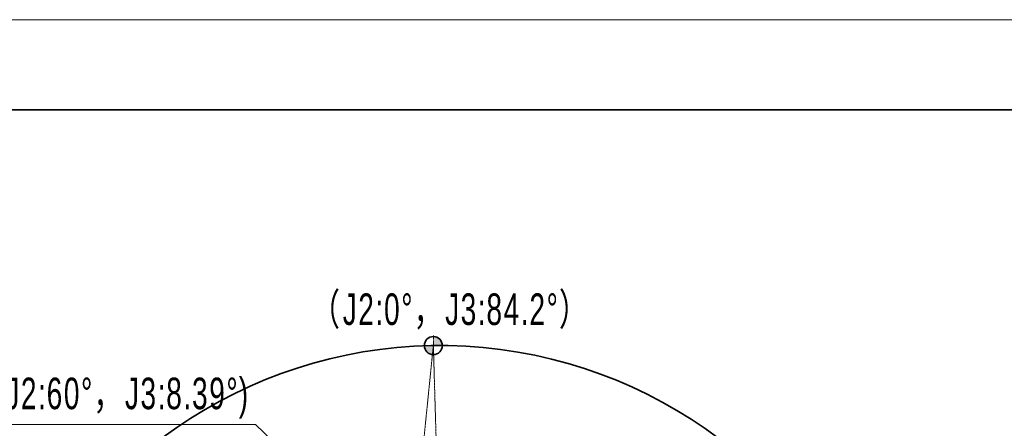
# Model space of a CAD drawing. Header units: millimetres. Extents: x -4455 to 4455, y -3150 to 3150.
# Tile 10 of 22: x -2789 to 491, y 1791 to 3150. Entities that reach past the tile are written whole.
import ezdxf

# ---------------------------------------------------------------- set-up
doc = ezdxf.new("R2010")
doc.units = ezdxf.units.MM
doc.linetypes.add('点画线', pattern=[18, 12, -2, 2, -2])
doc.linetypes.add('虚线', pattern=[2, 1, -1])
for name, color, linetype, lineweight in [('中心线层', 1, '点画线', 18), ('尺寸线层', 7, 'Continuous', 18), ('粗实线层', 7, 'Continuous', 35), ('细实线层', 7, 'Continuous', 18), ('虚线层', 6, '虚线', 18)]:
    doc.layers.add(name, color=color, linetype=linetype, lineweight=lineweight)
doc.styles.add('标准', font='txt', dxfattribs={"width": 0.667})

# ---------------------------------------------------------------- blocks, each defined once
blk = doc.blocks.new('3214324')
at = {"layer": '虚线层', "color": 3}
for p, q in [((0, 0), (760, 100.0000000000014)), ((-1.364242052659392e-11, 99.99999999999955), (0, 0))]:
    blk.add_line(p, q, dxfattribs=at)
at = {"layer": '虚线层', "color": 1}
blk.add_line((760, 100.000000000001), (-1.364242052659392e-11, 99.99999999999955), dxfattribs=at)
blk = doc.blocks.new('231234r32')
at = {"layer": '粗实线层'}
h = blk.add_hatch(color=256, dxfattribs=at)
edge = h.paths.add_edge_path(flags=0)
edge.add_arc((-1.501554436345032e-10, -1.482263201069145e-10), 29.99999999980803, 200.27844975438, 246.4693637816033, ccw=False)
edge.add_arc((-3.996802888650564e-11, 1.609743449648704e-10), 29.99999999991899, 179.9999999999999, 200.2784497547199, ccw=False)
edge.add_line((-29.99999999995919, 0), (0, 0))
edge.add_arc((896.0837643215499, -406.5585902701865), 984.0000000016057, 155.5959186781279, 157.3428088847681)
edge = h.paths.add_edge_path(flags=0)
edge.add_arc((896.0837645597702, -406.5585903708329), 984.0000002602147, 157.0111475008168, 157.3428088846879, ccw=False)
edge.add_arc((896.0837643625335, -406.5585902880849), 984.0000000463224, 155.5959186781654, 157.0111475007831, ccw=False)
edge.add_line((0, 1.818989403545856e-12), (0, -30.00000000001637))
edge.add_arc((4.28511892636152e-10, -3.353051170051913e-11), 30.00000000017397, 246.4693637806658, 269.9999999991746, ccw=False)
edge = h.paths.add_edge_path(flags=0)
edge.add_arc((1577.668812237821, -795.3974596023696), 1766.832193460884, 152.9039432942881, 153.2445873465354, ccw=False)
edge.add_arc((1577.668812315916, -795.3974596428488), 1766.83219354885, 152.2717196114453, 152.9039432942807, ccw=False)
edge.add_arc((5.968843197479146e-10, 2.601368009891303e-10), 29.99999999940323, 0, 62.758153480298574, ccw=False)
edge.add_line((30.00000000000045, 0), (0, 0))
edge = h.paths.add_edge_path(flags=0)
edge.add_line((0, -4.547473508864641e-12), (0, 22.16471025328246))
edge.add_line((0, 22.16471025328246), (0, 30.0000000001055))
edge.add_arc((3.242366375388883e-10, 9.131362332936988e-10), 29.99999999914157, 62.75815347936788, 90.00000000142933, ccw=False)
edge.add_arc((1577.66881225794, -795.3974596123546), 1766.832193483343, 152.2717196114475, 153.2445873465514)
at = {"layer": '中心线层'}
for p, q in [((0, -33), (0, 33)), ((-33, 0), (33, 0))]:
    blk.add_line(p, q, dxfattribs=at)
at = {"layer": '粗实线层'}
blk.add_circle((0, 0), 30, dxfattribs=at)
blk = doc.blocks.new('*X14')
at = {"layer": '尺寸线层', "linetype": 'Continuous'}
blk.add_hatch(color=0, dxfattribs=at).paths.add_polyline_path([(-1833.741270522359, 1640.957539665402), (-1930.746459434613, 1713.172450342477), (-1909.98570637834, 1734.828653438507)], flags=0)
at = {"layer": '尺寸线层', "color": 0}
blk.add_line((-2003.756070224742, 1803.942493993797), (-2979.243476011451, 1803.942493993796), dxfattribs=at)
at = {"layer": '尺寸线层', "color": 0, "linetype": 'Continuous'}
blk.add_line((-1833.741270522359, 1640.957539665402), (-2003.756070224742, 1803.942493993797), dxfattribs=at)
at = {"layer": '尺寸线层', "color": 0, "insert": (-2448.218096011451, 1891.092493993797), "char_height": 105, "width": 2124.10152, "attachment_point": 5, "line_spacing_factor": 1.150569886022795, "style": '标准'}
blk.add_mtext('\\T1.1;(J2:60%%D，J3:8.39%%D)', dxfattribs=at)
blk = doc.blocks.new('*X19')
at = {"layer": '粗实线层'}
blk.add_line((138.5, 95), (-138.5, 95), dxfattribs=at)
at = {"layer": '细实线层'}
blk.add_line((148.5, 105), (-148.5, 105), dxfattribs=at)

msp = doc.modelspace()

# ---------------------------------------------------------------- linework, layer by layer
at = {"layer": '粗实线层'}
msp.add_arc((-1388.694845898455, 519.868465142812), 1546.381935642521, 310.1608431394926, 151.950719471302, dxfattribs=at)

# ---------------------------------------------------------------- block references
at = {"layer": '尺寸线层'}
msp.add_blockref('*X14', (0, 0), dxfattribs=at)
at = {"layer": '粗实线层', "xscale": 30, "yscale": 30, "zscale": 30}
msp.add_blockref('*X19', (0, 0), dxfattribs=at)
at = {"layer": '粗实线层'}
for name, p, rotation in [('231234r32', (-1411.342423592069, 2066.084549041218), 359.999998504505), ('3214324', (-1388.694845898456, 1299.868465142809), 84.19718033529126)]:
    msp.add_blockref(name, p, dxfattribs=dict(at, rotation=rotation))

# ---------------------------------------------------------------- texts
at = {"layer": '尺寸线层', "insert": (-1818.090600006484, 2239.544354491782), "char_height": 105, "width": 1036.518, "attachment_point": 1, "line_spacing_factor": 1.150569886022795, "style": '标准'}
msp.add_mtext('\\T1.1;（J2:0%%D，J3:84.2%%D）', dxfattribs=at)

doc.saveas('drawing.dxf')
